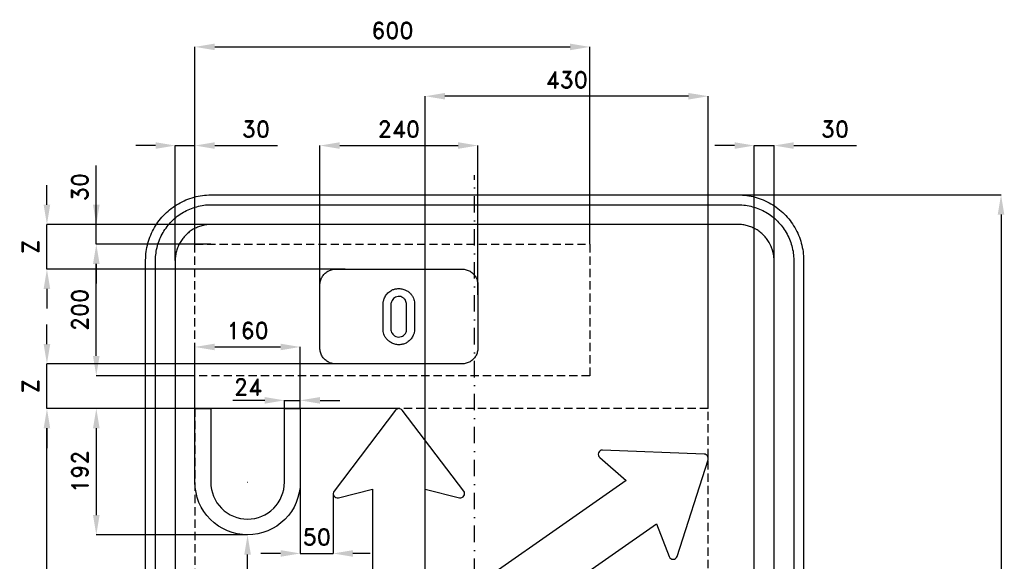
# Model space of a CAD drawing. Header units: millimetres. Extents: x -691 to 805, y -980 to 1016.
# Tile 3 of 3: x -691 to 805, y 193 to 1016. Entities that reach past the tile are written whole.
import ezdxf

# ---------------------------------------------------------------- set-up
doc = ezdxf.new("R2010")
doc.units = ezdxf.units.MM
doc.header["$LTSCALE"] = 5
doc.linetypes.add('ČERCHOVANÁX2', pattern=[2, 1, -0.5, 0, -0.5])
doc.linetypes.add('ČÁRKOVANÁX2', pattern=[1.5, 1, -0.5])
doc.layers.add('Kóty', color=2, linetype='Continuous')
doc.layers.add('Značka', color=7, linetype='Continuous')
doc.styles.get("Standard").update_dxf_attribs({"font": 'romand.shx', "height": 25})
doc.dimstyles.get("Standard").update_dxf_attribs({"dimtxt": 25, "dimasz": 30, "dimexe": 0.18, "dimexo": 0.0625, "dimgap": 12.5, "dimtad": 1, "dimdec": 0, "dimzin": 0, "dimdsep": 46, "dimtxsty": 'Standard', "dimcen": 0.09, "dimadec": 0, "dimazin": 0, "dimtfac": 1, "dimtdec": 0, "dimtofl": 0, "dimtmove": 0, "dimatfit": 3, "dimfxl": 1, "dimtolj": 1, "dimtzin": 0, "dimarcsym": 0})

# ---------------------------------------------------------------- blocks, each defined once
blk = doc.blocks.new('*D1')
at = {"layer": 'Defpoints', "color": 0, "transparency": 16777216}
for p in [(368.1, 750), (337.4, -750), (800, -750)]:
    blk.add_point(p, dxfattribs=at)
at = {"layer": 'Kóty', "color": 0, "lineweight": -2, "transparency": 16777216}
for p, q in [((368.2, 750), (800.2, 750)), ((800, 720), (800, -720)), ((337.5, -750), (800.2, -750))]:
    blk.add_line(p, q, dxfattribs=at)
at = {"layer": 'Kóty', "color": 0, "transparency": 16777216}
for points in [[(795, 720), (805, 720), (800, 750)], [(795, -720), (805, -720), (800, -750)]]:
    blk.add_solid(points, dxfattribs=at)
at = {"layer": 'Kóty', "color": 0, "transparency": 16777216, "insert": (775, 0), "char_height": 25, "attachment_point": 5, "rotation": 90}
blk.add_mtext('\\A1;1500', dxfattribs=at)
blk = doc.blocks.new('*D8')
at = {"layer": 'Defpoints', "color": 0, "ltscale": 2.5, "transparency": 16777216}
for p in [(175, 975), (-425, 674.999997), (175, 674.999997)]:
    blk.add_point(p, dxfattribs=at)
at = {"layer": 'Kóty', "color": 0, "lineweight": -2, "ltscale": 2.5, "transparency": 16777216}
for p, q in [((-425, 675.062497), (-425, 975.18)), ((-395, 975), (145, 975)), ((175, 675.062497), (175, 975.18))]:
    blk.add_line(p, q, dxfattribs=at)
at = {"layer": 'Kóty', "color": 0, "ltscale": 2.5, "transparency": 16777216}
for points in [[(-395, 980), (-395, 970), (-425, 975)], [(145, 980), (145, 970), (175, 975)]]:
    blk.add_solid(points, dxfattribs=at)
at = {"layer": 'Kóty', "color": 0, "ltscale": 2.5, "transparency": 16777216, "insert": (-125, 1000), "char_height": 25, "attachment_point": 5}
blk.add_mtext('\\A1;600', dxfattribs=at)
blk = doc.blocks.new('*D9')
at = {"layer": 'Defpoints', "color": 0, "ltscale": 2.5, "transparency": 16777216}
for p in [(4.9, 825), (-235.1, 597.9), (4.9, 597.9)]:
    blk.add_point(p, dxfattribs=at)
at = {"layer": 'Kóty', "color": 0, "lineweight": -2, "ltscale": 2.5, "transparency": 16777216}
for p, q in [((-235.1, 597.9), (-235.1, 825.2)), ((-205.1, 825), (-25.1, 825)), ((4.9, 597.9), (4.9, 825.2))]:
    blk.add_line(p, q, dxfattribs=at)
at = {"layer": 'Kóty', "color": 0, "ltscale": 2.5, "transparency": 16777216}
for points in [[(-205.1, 830), (-205.1, 820), (-235.1, 825)], [(-25.1, 830), (-25.1, 820), (4.9, 825)]]:
    blk.add_solid(points, dxfattribs=at)
at = {"layer": 'Kóty', "color": 0, "ltscale": 2.5, "transparency": 16777216, "insert": (-115.1, 850), "char_height": 25, "attachment_point": 5}
blk.add_mtext('\\A1;240', dxfattribs=at)
blk = doc.blocks.new('*D10')
at = {"layer": 'Defpoints', "color": 0, "ltscale": 2.5, "transparency": 16777216}
for p in [(-575, 674.999997), (-425, 674.999997), (-425, 474.999997)]:
    blk.add_point(p, dxfattribs=at)
at = {"layer": 'Kóty', "color": 0, "lineweight": -2, "ltscale": 2.5, "transparency": 16777216}
for p, q in [((-425.0625, 674.999997), (-575.18, 674.999997)), ((-575, 504.999997), (-575, 644.999997)), ((-425.0625, 474.999997), (-575.18, 474.999997))]:
    blk.add_line(p, q, dxfattribs=at)
at = {"layer": 'Kóty', "color": 0, "ltscale": 2.5, "transparency": 16777216}
for points in [[(-580, 644.999997), (-570, 644.999997), (-575, 674.999997)], [(-580, 504.999997), (-570, 504.999997), (-575, 474.999997)]]:
    blk.add_solid(points, dxfattribs=at)
at = {"layer": 'Kóty', "color": 0, "ltscale": 2.5, "transparency": 16777216, "insert": (-600, 574.999997), "char_height": 25, "attachment_point": 5, "rotation": 90}
blk.add_mtext('\\A1;200', dxfattribs=at)
blk = doc.blocks.new('*D11')
at = {"layer": 'Defpoints', "color": 0, "ltscale": 2.5, "transparency": 16777216}
for p in [(-425, 425.1), (-575, 233), (-345, 233)]:
    blk.add_point(p, dxfattribs=at)
at = {"layer": 'Kóty', "color": 0, "lineweight": -2, "ltscale": 2.5, "transparency": 16777216}
for p, q in [((-425.1, 425.1), (-575.2, 425.1)), ((-575, 395.1), (-575, 263)), ((-345.1, 233), (-575.2, 233))]:
    blk.add_line(p, q, dxfattribs=at)
at = {"layer": 'Kóty', "color": 0, "ltscale": 2.5, "transparency": 16777216}
for points in [[(-580, 395.1), (-570, 395.1), (-575, 425.1)], [(-580, 263), (-570, 263), (-575, 233)]]:
    blk.add_solid(points, dxfattribs=at)
at = {"layer": 'Kóty', "color": 0, "ltscale": 2.5, "transparency": 16777216, "insert": (-600, 329.1), "char_height": 25, "attachment_point": 5, "rotation": 90}
blk.add_mtext('\\A1;192', dxfattribs=at)
blk = doc.blocks.new('*D12')
at = {"layer": 'Defpoints', "color": 0, "ltscale": 2.5, "transparency": 16777216}
for p in [(-345, 313), (-345.1, 233)]:
    blk.add_point(p, dxfattribs=at)
at = {"layer": 'Kóty', "color": 0, "lineweight": -2, "ltscale": 2.5, "transparency": 16777216}
for p, q in [((-345.1, 313), (-344.9, 313)), ((-345, 312.9), (-345, 313.1)), ((-345.2, 84.9), (-345.1, 203))]:
    blk.add_line(p, q, dxfattribs=at)
blk.add_arc((-345, 313), 80, 269.8263, 270, dxfattribs=at)
at = {"layer": 'Kóty', "color": 0, "ltscale": 2.5, "transparency": 16777216}
blk.add_solid([(-350.1, 203), (-340.1, 203), (-345.1, 233)], dxfattribs=at)
at = {"layer": 'Kóty', "color": 0, "ltscale": 2.5, "transparency": 16777216, "insert": (-370.1, 129), "char_height": 25, "attachment_point": 5, "rotation": 89.9552}
blk.add_mtext('\\A1;R80', dxfattribs=at)
blk = doc.blocks.new('*D13')
at = {"layer": 'Defpoints', "color": 0, "ltscale": 2.5, "transparency": 16777216}
for p in [(-265, 518.7), (-425, 425.1), (-265, 425)]:
    blk.add_point(p, dxfattribs=at)
at = {"layer": 'Kóty', "color": 0, "lineweight": -2, "ltscale": 2.5, "transparency": 16777216}
for p, q in [((-425, 425.2), (-425, 518.9)), ((-395, 518.7), (-295, 518.7)), ((-265, 425.1), (-265, 518.9))]:
    blk.add_line(p, q, dxfattribs=at)
at = {"layer": 'Kóty', "color": 0, "ltscale": 2.5, "transparency": 16777216}
for points in [[(-395, 523.7), (-395, 513.7), (-425, 518.7)], [(-295, 523.7), (-295, 513.7), (-265, 518.7)]]:
    blk.add_solid(points, dxfattribs=at)
at = {"layer": 'Kóty', "color": 0, "ltscale": 2.5, "transparency": 16777216, "insert": (-345, 543.7), "char_height": 25, "attachment_point": 5}
blk.add_mtext('\\A1;160', dxfattribs=at)
blk = doc.blocks.new('*D14')
at = {"layer": 'Defpoints', "color": 0, "ltscale": 2.5, "transparency": 16777216}
for p in [(-75.1, 900), (355, 425), (-75.1, 302.4)]:
    blk.add_point(p, dxfattribs=at)
at = {"layer": 'Kóty', "color": 0, "lineweight": -2, "ltscale": 2.5, "transparency": 16777216}
for p, q in [((-75.1, 302.5), (-75.1, 900.2)), ((325, 900), (-45.1, 900)), ((355, 425.1), (355, 900.2))]:
    blk.add_line(p, q, dxfattribs=at)
at = {"layer": 'Kóty', "color": 0, "ltscale": 2.5, "transparency": 16777216}
for points in [[(-45.1, 905), (-45.1, 895), (-75.1, 900)], [(325, 905), (325, 895), (355, 900)]]:
    blk.add_solid(points, dxfattribs=at)
at = {"layer": 'Kóty', "color": 0, "ltscale": 2.5, "transparency": 16777216, "insert": (140, 925), "char_height": 25, "attachment_point": 5}
blk.add_mtext('\\A1;430', dxfattribs=at)
blk = doc.blocks.new('*D20')
at = {"layer": 'Defpoints', "color": 0, "ltscale": 2.5, "transparency": 16777216}
for p in [(455, 825), (425, 45), (455, 45)]:
    blk.add_point(p, dxfattribs=at)
at = {"layer": 'Kóty', "color": 0, "lineweight": -2, "ltscale": 2.5, "transparency": 16777216}
for p, q in [((395, 825), (365, 825)), ((425, 45.1), (425, 825.2)), ((455, 45.1), (455, 825.2)), ((485, 825), (580.5, 825))]:
    blk.add_line(p, q, dxfattribs=at)
at = {"layer": 'Kóty', "color": 0, "ltscale": 2.5, "transparency": 16777216}
for points in [[(395, 830), (395, 820), (425, 825)], [(485, 830), (485, 820), (455, 825)]]:
    blk.add_solid(points, dxfattribs=at)
at = {"layer": 'Kóty', "color": 0, "ltscale": 2.5, "transparency": 16777216, "insert": (547.7, 850), "char_height": 25, "attachment_point": 5}
blk.add_mtext('\\A1;30', dxfattribs=at)
blk = doc.blocks.new('*D23')
at = {"layer": 'Defpoints', "color": 0, "ltscale": 2.5, "transparency": 16777216}
for p in [(-650, 425), (-395, 425), (-395, -425)]:
    blk.add_point(p, dxfattribs=at)
at = {"layer": 'Kóty', "color": 0, "lineweight": -2, "ltscale": 2.5, "transparency": 16777216}
for p, q in [((-395.1, 425), (-650.2, 425)), ((-650, -395), (-650, 395)), ((-395.1, -425), (-650.2, -425))]:
    blk.add_line(p, q, dxfattribs=at)
at = {"layer": 'Kóty', "color": 0, "ltscale": 2.5, "transparency": 16777216}
for points in [[(-655, 395), (-645, 395), (-650, 425)], [(-655, -395), (-645, -395), (-650, -425)]]:
    blk.add_solid(points, dxfattribs=at)
at = {"layer": 'Kóty', "color": 0, "ltscale": 2.5, "transparency": 16777216, "insert": (-675, 0), "char_height": 25, "attachment_point": 5, "rotation": 90}
blk.add_mtext('\\A1;850', dxfattribs=at)
blk = doc.blocks.new('*D26')
at = {"layer": 'Defpoints', "color": 0, "ltscale": 2.5, "transparency": 16777216}
for p in [(-425, 825), (-425, 675), (-455, 650)]:
    blk.add_point(p, dxfattribs=at)
at = {"layer": 'Kóty', "color": 0, "lineweight": -2, "ltscale": 2.5, "transparency": 16777216}
for p, q in [((-485, 825), (-515, 825)), ((-455, 650.1), (-455, 825.2)), ((-425, 675.1), (-425, 825.2)), ((-395, 825), (-299.5, 825))]:
    blk.add_line(p, q, dxfattribs=at)
at = {"layer": 'Kóty', "color": 0, "ltscale": 2.5, "transparency": 16777216}
for points in [[(-485, 830), (-485, 820), (-455, 825)], [(-395, 830), (-395, 820), (-425, 825)]]:
    blk.add_solid(points, dxfattribs=at)
at = {"layer": 'Kóty', "color": 0, "ltscale": 2.5, "transparency": 16777216, "insert": (-332.3, 850), "char_height": 25, "attachment_point": 5}
blk.add_mtext('\\A1;30', dxfattribs=at)
blk = doc.blocks.new('*D28')
at = {"layer": 'Defpoints', "color": 0, "ltscale": 2.5, "transparency": 16777216}
for p in [(-650, 705), (-373.2, 705), (-196.6, 637)]:
    blk.add_point(p, dxfattribs=at)
at = {"layer": 'Kóty', "color": 0, "lineweight": -2, "ltscale": 2.5, "transparency": 16777216}
for p, q in [((-650, 735), (-650, 765)), ((-373.3, 705), (-650.2, 705)), ((-196.7, 637), (-650.2, 637)), ((-650, 607), (-650, 577))]:
    blk.add_line(p, q, dxfattribs=at)
at = {"layer": 'Kóty', "color": 0, "ltscale": 2.5, "transparency": 16777216}
for points in [[(-655, 735), (-645, 735), (-650, 705)], [(-655, 607), (-645, 607), (-650, 637)]]:
    blk.add_solid(points, dxfattribs=at)
at = {"layer": 'Kóty', "color": 0, "ltscale": 2.5, "transparency": 16777216, "insert": (-675, 671), "char_height": 25, "attachment_point": 5, "rotation": 90}
blk.add_mtext('\\A1;Z', dxfattribs=at)
blk = doc.blocks.new('*D29')
at = {"layer": 'Defpoints', "color": 0, "ltscale": 2.5, "transparency": 16777216}
for p in [(-196.1, 493), (-650, 425), (-115.1, 425)]:
    blk.add_point(p, dxfattribs=at)
at = {"layer": 'Kóty', "color": 0, "lineweight": -2, "ltscale": 2.5, "transparency": 16777216}
for p, q in [((-650, 523), (-650, 553)), ((-196.2, 493), (-650.2, 493)), ((-115.2, 425), (-650.2, 425)), ((-650, 395), (-650, 365))]:
    blk.add_line(p, q, dxfattribs=at)
at = {"layer": 'Kóty', "color": 0, "ltscale": 2.5, "transparency": 16777216}
for points in [[(-655, 523), (-645, 523), (-650, 493)], [(-655, 395), (-645, 395), (-650, 425)]]:
    blk.add_solid(points, dxfattribs=at)
at = {"layer": 'Kóty', "color": 0, "ltscale": 2.5, "transparency": 16777216, "insert": (-675, 459), "char_height": 25, "attachment_point": 5, "rotation": 90}
blk.add_mtext('\\A1;Z', dxfattribs=at)

msp = doc.modelspace()

# ---------------------------------------------------------------- linework, layer by layer
at = {"layer": 'Kóty', "ltscale": 2.5}
for p, q in [((-575, 675), (-575, 794.6)), ((-392.9, 705), (-575.2, 705)), ((-401.1, 675), (-575.2, 675)), ((-575, 645), (-575, 615)), ((-319, 437.5), (-367.3, 437.5)), ((-289, 425.1), (-289, 437.7)), ((-265, 425.1), (-265, 437.7)), ((-235, 437.5), (-205, 437.5)), ((-265, 317.3), (-265, 204.5)), ((-215, 295.7), (-215, 204.5)), ((-295, 204.7), (-325, 204.7)), ((-158.7, 204.7), (-185, 204.7))]:
    msp.add_line(p, q, dxfattribs=at)
for points in [[(-455, 825), (-425.1, 825)], [(425, 825), (455, 825)], [(-650, 637), (-650, 705)], [(-650, 425), (-650, 493)], [(-289, 437.5), (-265, 437.5)], [(-265, 204.7), (-215, 204.7)]]:
    msp.add_lwpolyline(points, dxfattribs=at)
for points in [[(-580, 735), (-570, 735), (-575, 705)], [(-580, 645), (-570, 645), (-575, 675)], [(-319, 442.5), (-319, 432.5), (-289, 437.5)], [(-235, 442.5), (-235, 432.5), (-265, 437.5)], [(-295, 209.7), (-295, 199.7), (-265, 204.7)], [(-185, 209.7), (-185, 199.7), (-215, 204.7)]]:
    msp.add_solid(points, dxfattribs=at)
at = {"layer": 'Značka', "color": 6, "linetype": 'ČERCHOVANÁX2', "ltscale": 5}
msp.add_lwpolyline([(0, -780), (0, 780)], dxfattribs=at)
at = {"layer": 'Značka', "color": 5}
for points in [[(-500, -650), (-500, 650), (-500, 650.4), (-500, 650.8, -0.032199), (-499.1, 663.7, -0.035434), (-496.5, 676.4, -0.036246), (-492.3, 688.7, -0.034408), (-486.5, 700.2, -0.03372), (-479.3, 711, -0.034084), (-470.7, 720.7, -0.034214), (-461, 729.3, -0.034232), (-450.2, 736.5, -0.034051), (-438.7, 742.3, -0.033413), (-426.4, 746.5, -0.034126), (-413.7, 749.1, -0.036746), (-400.8, 750), (-400.4, 750), (-400, 750), (400, 750), (400.4, 750), (400.8, 750, -0.032171), (413.7, 749.1, -0.035444), (426.4, 746.5, -0.036278), (438.7, 742.3, -0.034417), (450.2, 736.5, -0.033715), (461, 729.3, -0.034079), (470.7, 720.7, -0.034187), (479.3, 711, -0.03426), (486.5, 700.2, -0.034014), (492.3, 688.7, -0.033389), (496.5, 676.4, -0.034103), (499.1, 663.7, -0.036699), (500, 650.8), (500, 650.4), (500, 650), (500, -650)], [(-485, -650), (-485, 650), (-485, 650.3), (-485, 650.7, -0.032175), (-484.2, 661.6, -0.03544), (-482, 672.4, -0.036282), (-478.5, 682.9, -0.034427), (-473.5, 692.7, -0.033712), (-467.4, 701.8, -0.034106), (-460.1, 710.1, -0.034205), (-451.9, 717.4, -0.034218), (-442.7, 723.5, -0.034037), (-432.8, 728.4, -0.033414), (-422.4, 732, -0.034119), (-411.6, 734.3, -0.036747), (-400.7, 735), (-400.3, 735), (-400, 735), (400, 735), (400.3, 735), (400.7, 735, -0.032173), (411.6, 734.2, -0.03544), (422.4, 732, -0.036264), (432.9, 728.5, -0.034392), (442.7, 723.5, -0.033741), (451.9, 717.4, -0.034102), (460.1, 710.1, -0.03422), (467.4, 701.9, -0.034175), (473.5, 692.7, -0.034047), (478.4, 682.8, -0.033428), (482, 672.4, -0.034198), (484.3, 661.6, -0.036779), (485, 650.7), (485, 650.3), (485, 650), (485, -650)], [(455, -650), (455, 650), (455, 650.2), (455, 650.4), (454.5, 657.5), (453.1, 664.5), (450.8, 671.3), (447.6, 677.6, 0.033682), (443.6, 683.5, 0.034088), (438.9, 688.9, 0.034173), (433.6, 693.6, 0.034196), (427.6, 697.6, 0.034078), (421.3, 700.8, 0.033414), (414.5, 703, 0.034122), (407.5, 704.5, 0.036736), (400.4, 705), (400.2, 705), (400, 705), (-400, 705), (-400.2, 705), (-400.4, 705, 0.032204), (-407.5, 704.5, 0.035473), (-414.5, 703, 0.036275), (-421.3, 700.8, 0.034429), (-427.6, 697.6, 0.033729), (-433.6, 693.6, 0.034102), (-438.9, 688.9, 0.034244), (-443.6, 683.5, 0.034202), (-447.6, 677.6, 0.034015), (-450.8, 671.3, 0.033441), (-453.1, 664.5, 0.034173), (-454.5, 657.5, 0.03676), (-455, 650.4), (-455, 650.2), (-455, 650), (-455, -650)], [(-211.1, 493), (-211.2, 493), (-211.3, 493, -0.03218), (-214.4, 493.2, -0.035443), (-217.4, 493.9, -0.036267), (-220.4, 494.8, -0.034421), (-223.1, 496.2, -0.033721), (-225.7, 498, -0.034085), (-228.1, 500, -0.034209), (-230.1, 502.4, -0.034229), (-231.8, 504.9, -0.034044), (-233.2, 507.7, -0.033412), (-234.2, 510.7, -0.034127), (-234.9, 513.7, -0.036745), (-235.1, 516.8), (-235.1, 516.9), (-235.1, 517), (-235.1, 613), (-235.1, 613.1), (-235.1, 613.2, -0.03218), (-234.9, 616.3, -0.035443), (-234.2, 619.3, -0.036267), (-233.2, 622.3, -0.034421), (-231.8, 625.1, -0.033721), (-230.1, 627.6, -0.034085), (-228.1, 630, -0.034209), (-225.7, 632, -0.034229), (-223.1, 633.8, -0.034044), (-220.4, 635.1, -0.033412), (-217.4, 636.1, -0.034127), (-214.4, 636.8, -0.036745), (-211.3, 637), (-211.2, 637), (-211.1, 637), (-19.1, 637), (-19, 637), (-18.9, 637, -0.03218), (-15.8, 636.8, -0.035443), (-12.8, 636.1, -0.036267), (-9.8, 635.2, -0.034421), (-7, 633.8, -0.033721), (-4.5, 632, -0.034085), (-2.1, 630, -0.034209), (-0.1, 627.6, -0.034229), (1.7, 625.1, -0.034044), (3.1, 622.3, -0.033412), (4.1, 619.3, -0.034127), (4.7, 616.3, -0.036745), (4.9, 613.2), (4.9, 613.1), (4.9, 613), (4.9, 517), (4.9, 516.9), (4.9, 516.8, -0.03218), (4.7, 513.7, -0.035443), (4.1, 510.7, -0.036267), (3.1, 507.7, -0.034421), (1.7, 504.9, -0.033721), (-0.1, 502.4, -0.034085), (-2.1, 500, -0.034209), (-4.5, 498, -0.034229), (-7, 496.2, -0.034044), (-9.8, 494.9, -0.033412), (-12.8, 493.9, -0.034127), (-15.8, 493.2, -0.036745), (-18.9, 493), (-19, 493), (-19.1, 493), (-211.1, 493)], [(-138.9, 582.7), (-138.9, 583.4, -0.005947), (-138.9, 584.2, -0.049019), (-138.4, 588.8, -0.049992), (-136.9, 593.2, -0.079537), (-133.1, 599.5, -0.089087), (-127.4, 604.2, -0.059796), (-123, 606.3, -0.052018), (-118.4, 607.3, -0.062017), (-112.2, 607.3, -0.0645), (-106.3, 605.7, -0.055438), (-101.7, 603.5, -0.055485), (-97.8, 600.2, -0.051112), (-94.9, 596.7, -0.054897), (-92.8, 592.7, -0.045234), (-91.7, 589.3, -0.045981), (-91.3, 585.7, -0.0123), (-91.2, 584.4, -0.004103), (-91.3, 583.2), (-91.3, 546.6), (-91.3, 545.8, -0.006906), (-91.3, 545.1, -0.051777), (-91.8, 540.7, -0.049693), (-93.3, 536.5, -0.066796), (-96.4, 531.3, -0.065906), (-100.8, 527, -0.061099), (-105.5, 524.1, -0.064143), (-110.8, 522.5, -0.069662), (-116.9, 522.2, -0.067451), (-122.9, 523.5, -0.056809), (-127.7, 525.8, -0.049588), (-131.9, 529, -0.048055), (-135.1, 532.5, -0.06588), (-137.4, 536.5, -0.054767), (-138.5, 540.2, -0.042362), (-138.9, 544.1, -0.009254), (-138.9, 545.3, -0.003103), (-138.9, 546.6), (-138.9, 582.7)], [(-127.4, 582.7), (-127.4, 546.6), (-127.4, 546.1, 0.009635), (-127.4, 545.6, 0.07387), (-126.8, 542.5, 0.059521), (-125.4, 539.5, 0.070725), (-123, 536.6, 0.09458), (-119.9, 534.5, 0.108402), (-115.7, 533.7, 0.087553), (-111.3, 534.5, 0.078159), (-107.9, 536.3, 0.088168), (-105.3, 539, 0.061769), (-104.1, 541.3, 0.061186), (-103.5, 543.8, 0.025182), (-103.3, 545.2, 0.008386), (-103.3, 546.6), (-103.3, 582.7, 0.005497), (-103.4, 583.9, 0.016502), (-103.5, 585, 0.058317), (-104.3, 588, 0.064725), (-105.8, 590.7, 0.088091), (-108.7, 593.6, 0.09789), (-112.3, 595.2, 0.099844), (-116.4, 595.5, 0.088272), (-120.4, 594.2, 0.074159), (-123.3, 592.2, 0.075675), (-125.4, 589.5, 0.052597), (-126.5, 587.3, 0.046075), (-127.1, 584.8, 0.014324), (-127.3, 583.8, 0.004786), (-127.4, 582.7)], [(-297.9, -152.2), (276.3, 249.9), (295.6, 199.9, 0.707858), (307.6, 200.3), (354.7, 347.3, 0.495587), (348.8, 355.7), (194.5, 361.8, 0.707858), (190.1, 350.6), (230.4, 315.4), (-75.1, 101.5), (-75.1, 302.4), (-23.1, 289.5, 0.707858), (-16.5, 299.6), (-110, 422.5, 0.495587), (-120.2, 422.5), (-213.7, 299.6, 0.707858), (-207.1, 289.5), (-155.1, 302.4), (-155.1, 66.3, -0.244698)]]:
    msp.add_lwpolyline(points, format="xyb", dxfattribs=at)
at = {"layer": 'Značka', "color": 6, "linetype": 'ČÁRKOVANÁX2', "ltscale": 2.5}
for points in [[(-425, 475), (-425, 675), (175, 675), (175, 475), (-425, 475)], [(355, 70), (355, 425), (-425, 425), (-425, -425), (355, -425)]]:
    msp.add_lwpolyline(points, dxfattribs=at)
at = {"layer": 'Značka', "color": 5}
msp.add_lwpolyline([(-265, 425), (-265, 313, -0.414214), (-345, 233), (-345, 233, -0.414214), (-425, 313), (-425, 425), (-401, 425), (-401, 313, 0.414214), (-345, 257, 0.414214), (-289, 313), (-289, 425)], format="xyb", close=True, dxfattribs=at)

# ---------------------------------------------------------------- texts
at = {"layer": 'Kóty', "ltscale": 2.5, "insert": (-600, 761.9), "char_height": 25, "attachment_point": 5, "rotation": 90}
msp.add_mtext('\\A1;30', dxfattribs=at)
at = {"layer": 'Kóty', "ltscale": 2.5, "char_height": 25, "attachment_point": 5}
for s, insert in [('\\A1;24', (-344.3, 457.7)), ('\\A1;50', (-239.8, 229.7))]:
    msp.add_mtext(s, dxfattribs=dict(at, insert=insert))

# ---------------------------------------------------------------- dimensions: what is measured, and where the dimension line sits
at = {"layer": 'Kóty', "ltscale": 2.5}
for base, p1, p2, picture, middle in [((175, 975), (-425, 675), (175, 675), '*D8', (-125, 1000)), ((-75.1, 900), (355, 425), (-75.1, 302.4), '*D14', (140, 925)), ((-425, 825), (-455, 650), (-425, 675), '*D26', (-332.3, 850)), ((4.9, 825), (-235.1, 597.9), (4.9, 597.9), '*D9', (-115.1, 850)), ((455, 825), (425, 45), (455, 45), '*D20', (547.7, 850)), ((-265, 518.7), (-425, 425.1), (-265, 425), '*D13', (-345, 543.7))]:
    dim = msp.add_linear_dim(base=base, p1=p1, p2=p2, dimstyle='Standard', dxfattribs=at)
    dim.commit()
    dim.dimension.update_dxf_attribs({"geometry": picture, "text_midpoint": middle})
for base, p1, p2, picture, middle in [((-650, 705), (-196.6, 637), (-373.2, 705), '*D28', (-675, 671)), ((-650, 425), (-196.1, 493), (-115.1, 425), '*D29', (-675, 459))]:
    dim = msp.add_linear_dim(base=base, p1=p1, p2=p2, angle=90, text='Z', dimstyle='Standard', dxfattribs=at)
    dim.commit()
    dim.dimension.update_dxf_attribs({"geometry": picture, "text_midpoint": middle})
at = {"layer": 'Kóty'}
dim = msp.add_linear_dim(base=(800, -750), p1=(368.1, 750), p2=(337.4, -750), angle=90, dimstyle='Standard', dxfattribs=at)
dim.commit()
dim.dimension.update_dxf_attribs({"geometry": '*D1', "text_midpoint": (775, 0)})
at = {"layer": 'Kóty', "ltscale": 2.5}
for base, p1, p2, picture, middle in [((-575, 675), (-425, 475), (-425, 675), '*D10', (-600, 575)), ((-650, 425), (-395, -425), (-395, 425), '*D23', (-675, 0)), ((-575, 233), (-425, 425.1), (-345, 233), '*D11', (-600, 329.1))]:
    dim = msp.add_linear_dim(base=base, p1=p1, p2=p2, angle=90, dimstyle='Standard', dxfattribs=at)
    dim.commit()
    dim.dimension.update_dxf_attribs({"geometry": picture, "text_midpoint": middle})
dim = msp.add_radius_dim(center=(-345, 313), mpoint=(-345.1, 233), dimstyle='Standard', dxfattribs=at)
dim.commit()
dim.dimension.update_dxf_attribs({"geometry": '*D12', "text_midpoint": (-370.1, 129)})

doc.saveas('drawing.dxf')
